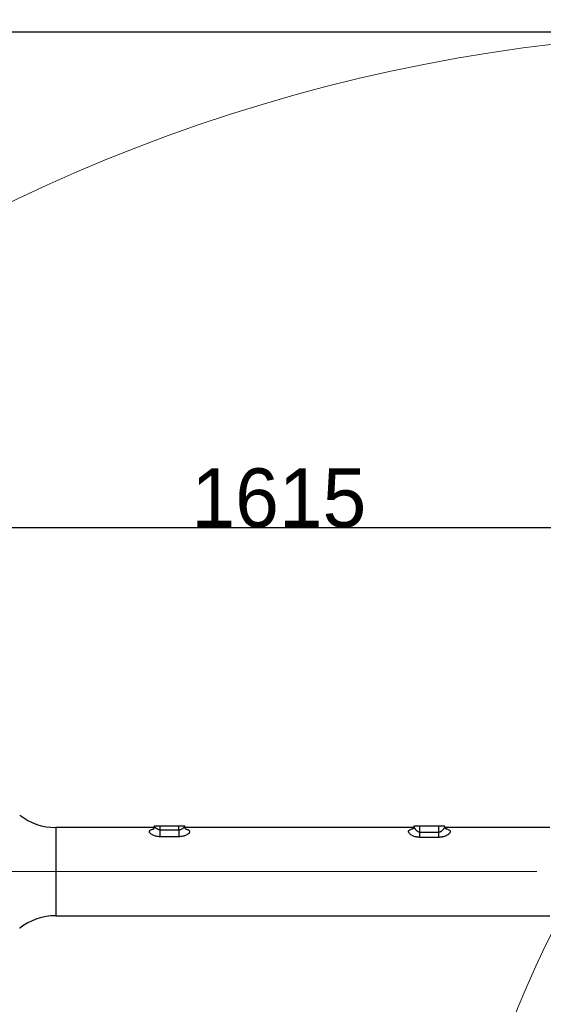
# Model space of a CAD drawing. Header units: millimetres. Extents: x -1 to 10933, y 0 to 7722.
# Tile 11 of 122: x 2400 to 3291, y 3452 to 5127. Entities that reach past the tile are written whole.
import ezdxf

# ---------------------------------------------------------------- set-up
doc = ezdxf.new("R2010")
doc.units = ezdxf.units.MM
doc.header["$LTSCALE"] = 13
doc.header["$PDSIZE"] = -1
doc.dimstyles.new('efort-st-1', dxfattribs={"dimtxt": 100, "dimasz": 100, "dimexe": 1.25, "dimexo": 0.625, "dimtad": 1, "dimdec": 0, "dimdsep": 46, "dimtxsty": 'Standard', "dimcen": 2.5, "dimclrd": 3, "dimclre": 3, "dimadec": 0, "dimazin": 0, "dimtfac": 1, "dimtmove": 0, "dimatfit": 3, "dimfxl": 1, "dimarcsym": 0})

# ---------------------------------------------------------------- blocks, each defined once
blk = doc.blocks.new('SW_CENTERMARKSYMBOL_0')
at = {"color": 0, "linetype": 'Continuous', "lineweight": 18}
for p, q in [((0, 5), (0, 115)), ((-5, 0), (-115, 0)), ((0, 0), (-2.5, 0)), ((0, 0), (0, 2.5)), ((0, 0), (0, -2.5)), ((0, 0), (2.5, 0)), ((5, 0), (1246.2, 0)), ((0, -5), (0, -115))]:
    blk.add_line(p, q, dxfattribs=at)
blk = doc.blocks.new('*D141')
at = {"color": 3, "lineweight": -2}
for p, q in [((3648.2, 5105.2), (671.2, 5105.2)), ((672.5, 5005.2), (672.5, 1623.9)), ((3576.4, 1523.9), (671.2, 1523.9))]:
    blk.add_line(p, q, dxfattribs=at)
at = {"color": 3}
for points in [[(689.1, 5005.2), (655.8, 5005.2), (672.5, 5105.2)], [(655.8, 1623.9), (689.1, 1623.9), (672.5, 1523.9)]]:
    blk.add_solid(points, dxfattribs=at)
at = {"layer": 'Defpoints', "color": 0}
for p in [(3648.8, 5105.2), (672.5, 1523.9), (3577, 1523.9)]:
    blk.add_point(p, dxfattribs=at)
at = {"color": 0, "insert": (621.8, 3343.5), "char_height": 100, "attachment_point": 5, "rotation": 90}
blk.add_mtext('3581', dxfattribs=at)
blk = doc.blocks.new('*D142')
at = {"color": 3, "lineweight": -2}
for p, q in [((3648.2, 5105.2), (470.5, 5105.2)), ((471.7, 892.9), (471.7, 5005.2)), ((2387.6, 792.9), (470.5, 792.9))]:
    blk.add_line(p, q, dxfattribs=at)
at = {"color": 3}
for points in [[(488.4, 5005.2), (455.1, 5005.2), (471.7, 5105.2)], [(455.1, 892.9), (488.4, 892.9), (471.7, 792.9)]]:
    blk.add_solid(points, dxfattribs=at)
at = {"layer": 'Defpoints', "color": 0}
for p in [(471.7, 5105.2), (3648.8, 5105.2), (2388.3, 792.9)]:
    blk.add_point(p, dxfattribs=at)
at = {"color": 0, "insert": (421.1, 2938.8), "char_height": 100, "attachment_point": 5, "rotation": 90}
blk.add_mtext('4312', dxfattribs=at)
blk = doc.blocks.new('*D153')
at = {"color": 3, "lineweight": -2}
for p, q in [((2033.8, 3678.6), (2033.8, 4263.7)), ((3548.8, 4262.4), (2133.8, 4262.4)), ((3648.8, 3478.6), (3648.8, 4263.7))]:
    blk.add_line(p, q, dxfattribs=at)
at = {"color": 3}
for points in [[(2133.8, 4279.1), (2133.8, 4245.7), (2033.8, 4262.4)], [(3548.8, 4245.7), (3548.8, 4279.1), (3648.8, 4262.4)]]:
    blk.add_solid(points, dxfattribs=at)
at = {"layer": 'Defpoints', "color": 0}
for p in [(2033.8, 4262.4), (2033.8, 3677.9), (3648.8, 3477.9)]:
    blk.add_point(p, dxfattribs=at)
at = {"color": 0, "insert": (2841.3, 4313), "char_height": 100, "attachment_point": 5}
blk.add_mtext('1615', dxfattribs=at)

msp = doc.modelspace()

# ---------------------------------------------------------------- linework, layer by layer
at = {"color": 7, "linetype": 'Continuous', "lineweight": 25}
for p, q in [((2629.1, 3752.9), (2461.7, 3752.9)), ((2629.3, 3755.9), (2629.3, 3754.7)), ((2629.3, 3755.9), (2639.3, 3755.9)), ((2629.3, 3754.7), (2629.3, 3754.7)), ((2639.3, 3755.9), (2671.3, 3755.9)), ((2639.3, 3749.2), (2639.3, 3755.9)), ((2671.3, 3749.2), (2671.3, 3755.9)), ((2671.3, 3755.9), (2681.3, 3755.9)), ((2681.3, 3754.7), (2681.3, 3755.9)), ((3070.6, 3752.9), (2681.6, 3752.9)), ((3071.3, 3755.9), (3071.1, 3754.5)), ((3071.3, 3755.9), (3081.3, 3755.9)), ((3081.3, 3755.9), (3113.3, 3755.9)), ((3081.3, 3745.3), (3081.3, 3755.9)), ((3113.3, 3755.9), (3123.3, 3755.9)), ((3113.3, 3745.3), (3113.3, 3755.9)), ((3123.6, 3754.5), (3123.3, 3755.9)), ((3302.4, 3752.9), (3124, 3752.9)), ((2639.3, 3749.2), (2671.3, 3749.2)), ((2671.3, 3737.3), (2639.3, 3737.3)), ((3081.3, 3745.3), (3113.3, 3745.3)), ((3113.3, 3736.2), (3081.3, 3736.2)), ((2461.7, 3602.9), (3302.4, 3602.9))]:
    msp.add_line(p, q, dxfattribs=at)
at = {"color": 8, "linetype": 'Continuous', "lineweight": 25}
msp.add_line((2461.7, 3752.9), (2461.7, 3602.9), dxfattribs=at)
at = {"color": 0, "linetype": 'Continuous', "lineweight": 18}
msp.add_arc((3648.8, 2197.9), 2907.3, 30, 170, dxfattribs=at)
at = {"linetype": 'Continuous', "lineweight": 18}
msp.add_arc((4757.3, 2837.9), 1627.3, 22.9405, 195.9405, dxfattribs=at)
at = {"color": 7, "linetype": 'Continuous', "lineweight": 25}
for centre, start, end in [((2461.7, 3852.9), 232.1516, 270), ((2461.7, 3502.9), 90, 127.8455)]:
    msp.add_arc(centre, 100, start, end, dxfattribs=at)
at = {"color": 8, "linetype": 'Continuous', "lineweight": 25}
for points, knots in [([(2639.3, 3737.3), (2638.2, 3737.3), (2635.9, 3737.4), (2632.7, 3737.9), (2629.7, 3738.7), (2627.2, 3739.7), (2625, 3740.8), (2623.3, 3742.1), (2622.1, 3743.3), (2621.3, 3744.6), (2621.1, 3745.8), (2621.3, 3747), (2621.9, 3748), (2623, 3748.8), (2624.4, 3749.6), (2626.2, 3750.1), (2627.7, 3750.5), (2628.7, 3750.7), (2628.9, 3750.8)], [0, 0, 0, 0, 0.076234, 0.152193, 0.223412, 0.293423, 0.359023, 0.423426, 0.485738, 0.547655, 0.608981, 0.67139, 0.733085, 0.796913, 0.856071, 0.917011, 0.98075, 1, 1, 1, 1]), ([(2629.3, 3754.7), (2629.3, 3754.6), (2629.4, 3754.4), (2629.7, 3754), (2630.3, 3753.6), (2630.8, 3753.1), (2631.4, 3752.7), (2631.9, 3752.3), (2632.5, 3751.9), (2633, 3751.5), (2633.6, 3751.2), (2633.9, 3751), (2634.5, 3750.6), (2635.4, 3750.2), (2636.6, 3749.6), (2637.9, 3749.2), (2638.9, 3749.2), (2639.3, 3749.2)], [0, 0, 0, 0, 0.086103, 0.187731, 0.285127, 0.344139, 0.407376, 0.474905, 0.514143, 0.567528, 0.624338, 0.644097, 0.658088, 0.756103, 0.833592, 0.919807, 1, 1, 1, 1]), ([(2671.3, 3749.2), (2671.8, 3749.2), (2672.4, 3749.2), (2673.3, 3749.4), (2674, 3749.6), (2674.6, 3749.9), (2675.2, 3750.1), (2675.8, 3750.5), (2676.4, 3750.8), (2677.1, 3751.2), (2677.8, 3751.7), (2678.7, 3752.3), (2679.5, 3752.9), (2680.5, 3753.7), (2681.3, 3754.4), (2681.2, 3754.6), (2681.2, 3754.7)], [0, 0, 0, 0, 0.080094, 0.122373, 0.166456, 0.20229, 0.243368, 0.289749, 0.341473, 0.372671, 0.457534, 0.524221, 0.62528, 0.713866, 0.913805, 1, 1, 1, 1]), ([(2682.1, 3750.7), (2682.2, 3750.7), (2683, 3750.5), (2684.4, 3750.1), (2686.2, 3749.6), (2687.6, 3748.8), (2688.7, 3748), (2689.4, 3746.9), (2689.6, 3745.8), (2689.3, 3744.6), (2688.5, 3743.3), (2687.2, 3742.1), (2685.6, 3740.8), (2683.4, 3739.7), (2680.9, 3738.7), (2677.9, 3737.9), (2674.7, 3737.4), (2672.4, 3737.3), (2671.3, 3737.3)], [0, 0, 0, 0, 0.008392, 0.072908, 0.134663, 0.194689, 0.258936, 0.322049, 0.384832, 0.447351, 0.509743, 0.572855, 0.637707, 0.704006, 0.774483, 0.846293, 0.922981, 1, 1, 1, 1]), ([(3081.3, 3736.2), (3079.9, 3736.3), (3077.9, 3736.3), (3075.3, 3736.8), (3072.8, 3737.3), (3070, 3738.3), (3067.2, 3739.7), (3064.9, 3741.2), (3063.2, 3742.9), (3062.1, 3744.5), (3061.7, 3746.1), (3062, 3747.5), (3063.2, 3748.7), (3065, 3749.7), (3067.1, 3750.4), (3068.7, 3750.7), (3069.2, 3750.8)], [0, 0, 0, 0, 0.0881474, 0.1311673, 0.1742099, 0.2550024, 0.3355484, 0.4120072, 0.487851, 0.5635114, 0.6390079, 0.7168518, 0.7953141, 0.875706, 0.9574651, 1, 1, 1, 1]), ([(3071.1, 3754.5), (3071.1, 3754.4), (3071, 3754.3), (3071.1, 3753.8), (3071.3, 3753.3), (3071.6, 3752.7), (3072, 3751.9), (3072.6, 3751.1), (3073.2, 3750.2), (3074, 3749.3), (3074.8, 3748.4), (3075.8, 3747.6), (3076.8, 3746.8), (3077.9, 3746.1), (3079.4, 3745.4), (3080.7, 3745.3), (3081.3, 3745.3)], [0, 0, 0, 0, 0.042244, 0.099467, 0.156861, 0.227905, 0.302669, 0.381423, 0.4525, 0.528269, 0.601373, 0.68206, 0.75164, 0.810036, 0.907251, 1, 1, 1, 1]), ([(3113.3, 3745.3), (3113.6, 3745.3), (3114.2, 3745.3), (3115.1, 3745.5), (3116, 3745.8), (3116.8, 3746.2), (3117.5, 3746.6), (3118.1, 3747), (3118.7, 3747.5), (3119.2, 3747.9), (3119.9, 3748.6), (3120.5, 3749.1), (3121, 3749.7), (3121.5, 3750.3), (3122.2, 3751.2), (3122.9, 3752.3), (3123.4, 3753.4), (3123.6, 3754.1), (3123.5, 3754.4), (3123.5, 3754.5)], [0, 0, 0, 0, 0.046128, 0.093819, 0.140301, 0.190898, 0.228572, 0.270631, 0.311192, 0.351999, 0.39946, 0.472052, 0.494616, 0.553064, 0.618505, 0.735305, 0.843158, 0.957476, 1, 1, 1, 1]), ([(3125.4, 3750.8), (3125.9, 3750.7), (3127.5, 3750.4), (3129.6, 3749.7), (3131.5, 3748.7), (3132.6, 3747.5), (3132.9, 3746), (3132.5, 3744.5), (3131.4, 3742.8), (3129.7, 3741.2), (3127.4, 3739.7), (3124.6, 3738.3), (3121.8, 3737.3), (3119.4, 3736.8), (3116.7, 3736.3), (3114.7, 3736.3), (3113.3, 3736.2)], [0, 0, 0, 0, 0.042069, 0.123858, 0.204477, 0.283862, 0.36128, 0.436811, 0.512561, 0.58823, 0.664272, 0.7448, 0.825454, 0.868367, 0.911169, 1, 1, 1, 1])]:
    msp.add_open_spline(points, degree=3, knots=knots, dxfattribs=at)
at = {"color": 7, "linetype": 'Continuous', "lineweight": 25}
for points, knots in [([(2629.3, 3754.7), (2629.2, 3754.1), (2629.1, 3752.7), (2628.7, 3751.6), (2628.7, 3751.1), (2628.8, 3751), (2628.9, 3751)], [0, 0, 0, 0, 0.313225, 0.704044, 0.934818, 1, 1, 1, 1]), ([(2682.1, 3750.7), (2682.1, 3750.8), (2682.2, 3750.8), (2682, 3751.3), (2681.5, 3752.5), (2681.4, 3753.8), (2681.3, 3754.7)], [0, 0, 0, 0, 0.109892, 0.315573, 0.531371, 1, 1, 1, 1]), ([(3071.1, 3754.6), (3070.9, 3754), (3070.7, 3753), (3070.1, 3751.8), (3069.6, 3751), (3069.1, 3750.6), (3068.8, 3750.4), (3068.7, 3750.3), (3068.7, 3750.3), (3068.7, 3750.3), (3068.7, 3750.3)], [0, 0, 0, 0, 0.280958, 0.5188, 0.708769, 0.85054, 0.94596, 0.977037, 0.997412, 1, 1, 1, 1]), ([(3125.9, 3750.3), (3125.9, 3750.3), (3125.9, 3750.3), (3125.9, 3750.3), (3125.8, 3750.4), (3125.5, 3750.6), (3125.1, 3751), (3124.5, 3751.8), (3123.9, 3753), (3123.7, 3754), (3123.6, 3754.6)], [0, 0, 0, 0, 0.002385, 0.023074, 0.054432, 0.150235, 0.291997, 0.481668, 0.719185, 1, 1, 1, 1]), ([(2639.3, 3737.3), (2639.3, 3738), (2639.3, 3739.6), (2639.3, 3742.5), (2639.3, 3745.8), (2639.3, 3748), (2639.3, 3749.2)], [0, 0, 0, 0, 0.246713, 0.5, 0.753287, 1, 1, 1, 1]), ([(2671.3, 3749.2), (2671.3, 3748), (2671.3, 3745.8), (2671.3, 3742.5), (2671.3, 3739.6), (2671.3, 3738), (2671.3, 3737.3)], [0, 0, 0, 0, 0.246713, 0.5, 0.753287, 1, 1, 1, 1]), ([(2400.3, 3581.9), (2400.3, 3581.9), (2400.4, 3581.9), (2400.2, 3581.9), (2400.1, 3581.9)], [0, 0, 0, 0, 0.270694, 1, 1, 1, 1])]:
    msp.add_open_spline(points, degree=3, knots=knots, dxfattribs=at)
for points in [[(3081.3, 3736.2), (3081.3, 3736.8), (3081.3, 3738), (3081.3, 3740.2), (3081.3, 3742.6), (3081.3, 3744.4), (3081.3, 3745.3)], [(3113.3, 3736.2), (3113.3, 3736.8), (3113.3, 3738), (3113.3, 3740.2), (3113.3, 3742.6), (3113.3, 3744.4), (3113.3, 3745.3)]]:
    msp.add_open_spline(points, degree=3, dxfattribs=at)

# ---------------------------------------------------------------- block references
at = {"color": 7, "linetype": 'Continuous', "lineweight": 18, "true_color": 0xffffff}
msp.add_blockref('SW_CENTERMARKSYMBOL_0', (2033.8, 3677.9), dxfattribs=at)

# ---------------------------------------------------------------- dimensions: what is measured, and where the dimension line sits
at = {"color": 0}
for base, p1, p2, picture, middle in [((471.7, 5105.2), (2388.3, 792.9), (3648.8, 5105.2), '*D142', (471.7, 2938.8)), ((672.5, 1523.9), (3648.8, 5105.2), (3577, 1523.9), '*D141', (672.5, 3343.5))]:
    dim = msp.add_linear_dim(base=base, p1=p1, p2=p2, angle=90, dimstyle='efort-st-1', dxfattribs=at)
    dim.commit()
    dim.dimension.update_dxf_attribs({"geometry": picture, "text_midpoint": middle, "dimtype": 160})
dim = msp.add_linear_dim(base=(2033.8, 4262.4), p1=(3648.8, 3477.9), p2=(2033.8, 3677.9), dimstyle='efort-st-1', dxfattribs=at)
dim.commit()
dim.dimension.update_dxf_attribs({"geometry": '*D153', "text_midpoint": (2841.3, 4262.4), "dimtype": 160})

# ---------------------------------------------------------------- leaders
msp.add_leader([(2038.8, 3677.9), (2456.9, 5607.6)], dimstyle='efort-st-1', override={"dimgap": 0.625, "dimtad": 0}, dxfattribs=at)

doc.saveas('drawing.dxf')
